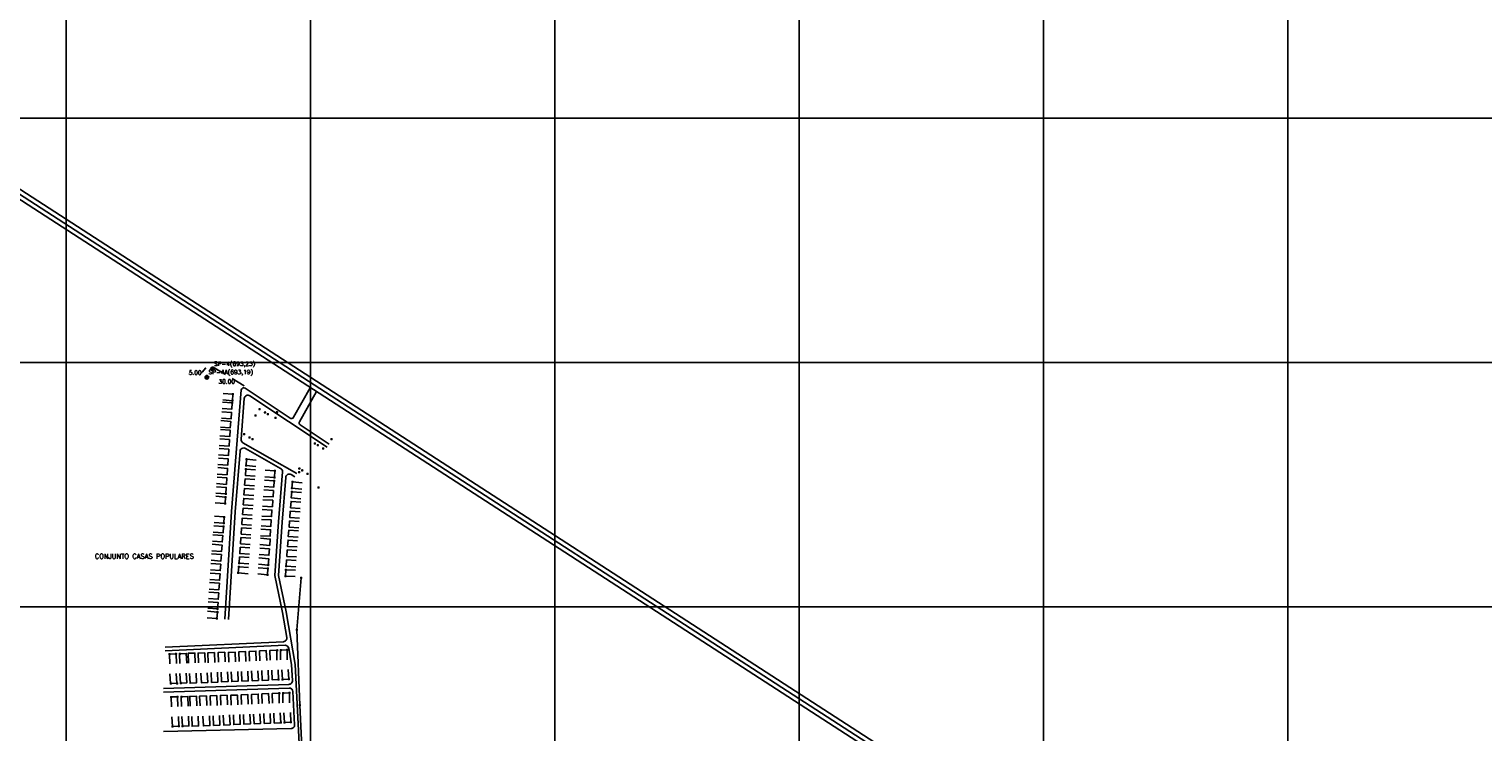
# Model space of a CAD drawing. Extents: x 539028 to 544996, y 8596245 to 8601028.
# Tile 39 of 41: x 542615 to 543805, y 8598461 to 8599036. Entities that reach past the tile are written whole.
import ezdxf
from ezdxf.enums import TextEntityAlignment as Align
from ezdxf.lldxf.tags import DXFTag

# ---------------------------------------------------------------- set-up
doc = ezdxf.new("R2010")
doc.units = 0
doc.header["$MEASUREMENT"] = 0
doc.header["$PDMODE"] = 34
doc.header["$PDSIZE"] = 0.8
for name, color, linetype in [('CASA', 2, 'Continuous'), ('CERCA', 9, 'CERCA_LINE'), ('ESTACAO', 4, 'Continuous'), ('ESTRADA_BARRO', 7, 'DASHED'), ('FUROS DE SONDAGEM', 7, 'Continuous'), ('MALHA', 9, 'Continuous'), ('TXT_NRUA', 2, 'Continuous')]:
    doc.layers.add(name, color=color, linetype=linetype)
doc.styles.add('GEOSIS', font='ROMANS.SHX')
doc.styles.get("Standard").update_dxf_attribs({"font": 'romans.shx'})
doc.linetypes.add('CERCA_LINE', pattern='A,0.5,-0.2,["X",Standard,S=0.1,R=0,X=-0.1,Y=-0.05],-0.25', length=0.95)
tags = doc.linetypes.add('DASHED', pattern=[0.75, 0.5, -0.25]).pattern_tags.tags
tags[6:7] = [DXFTag(74, 4), DXFTag(75, 0), DXFTag(340, '0'), DXFTag(46, 1.0), DXFTag(50, 0.0), DXFTag(44, 0.0), DXFTag(45, 0.0)]
tags[4:5] = [DXFTag(74, 4), DXFTag(75, 0), DXFTag(340, '0'), DXFTag(46, 1.0), DXFTag(50, 0.0), DXFTag(44, 0.0), DXFTag(45, 0.0)]
doc.dimstyles.get("Standard").update_dxf_attribs({"dimtxt": 0.18, "dimasz": 0.18, "dimexe": 0.18, "dimexo": 0.0625, "dimgap": 0.09, "dimtad": 0, "dimtih": 1, "dimtoh": 1, "dimdec": 4, "dimzin": 0, "dimdsep": 46, "dimtxsty": 'Standard', "dimcen": 0.09, "dimadec": 0, "dimazin": 0, "dimtfac": 1, "dimtdec": 4, "dimtofl": 0, "dimtmove": 0, "dimatfit": 3, "dimfxl": 0, "dimtolj": 1, "dimtzin": 0, "dimarcsym": 0})

# ---------------------------------------------------------------- blocks, each defined once
blk = doc.blocks.new('Furos de sondagem')
at = {"linetype": 'Continuous'}
h = blk.add_hatch(color=256, dxfattribs=at)
edge = h.paths.add_edge_path()
edge.add_line((-0.299046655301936, -1.894648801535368), (-0.299046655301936, 0.6137704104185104))
edge.add_line((-0.299046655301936, 0.6137704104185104), (-2.810820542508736, 0.6137704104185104))
edge.add_ellipse((-0.3170485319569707, 0.5991013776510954), major_axis=(1.763393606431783, 1.763393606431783), ratio=0.9999999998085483, start_angle=134.6629748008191, end_angle=225.4135994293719)
at = {"layer": 'FUROS DE SONDAGEM'}
h = blk.add_hatch(color=256, dxfattribs=at)
edge = h.paths.add_edge_path()
edge.add_ellipse((-0.3170485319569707, 0.5991013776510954), major_axis=(1.763393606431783, 1.763393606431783), ratio=0.9999999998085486, start_angle=315.3370251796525, end_angle=404.5864005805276)
edge.add_line((-0.299046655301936, 3.092851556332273), (-0.299046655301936, 0.6137704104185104))
edge.add_line((-0.299046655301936, 0.6137704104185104), (2.176723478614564, 0.6137704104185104))
for p, q in [((-3.150069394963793, 0.6137704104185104), (2.503654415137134, 0.6137704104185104)), ((-0.299046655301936, 3.461369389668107), (-0.299046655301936, -2.185560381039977))]:
    blk.add_line(p, q)
blk.add_ellipse((-0.3170485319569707, 0.5991013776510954), major_axis=(1.763393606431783, 1.763393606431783), ratio=0.9999999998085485)
blk.add_attdef('QUAL_É_O_FURO?', (1.886926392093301, 4.823938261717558), '', height=3.216954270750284)
blk = doc.blocks.new('*D65')
at = {"layer": 'Defpoints', "color": 0}
for p in [(542756.7411344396, 8598755.006224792), (542756.7411344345, 8598755.006224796), (542759.8317271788, 8598758.936649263)]:
    blk.add_point(p, dxfattribs=at)
at = {"layer": 'FUROS DE SONDAGEM', "color": 0, "lineweight": -2}
for p, q in [((542756.6298730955, 8598754.864729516), (542756.4498730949, 8598754.864729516)), ((542756.6920041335, 8598755.044857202), (542756.5996391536, 8598755.117486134)), ((542756.7411344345, 8598755.006224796), (542756.6298730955, 8598754.864729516)), ((542759.7204658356, 8598758.795153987), (542756.8523957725, 8598755.147720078)), ((542759.7825968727, 8598758.975281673), (542759.6902318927, 8598759.047910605))]:
    blk.add_line(p, q, dxfattribs=at)
at = {"layer": 'FUROS DE SONDAGEM', "color": 0}
for points in [[(542756.8288132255, 8598755.166263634), (542756.8759783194, 8598755.12917652), (542756.7411344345, 8598755.006224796)], [(542759.6968832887, 8598758.813697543), (542759.7440483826, 8598758.77661043), (542759.8317271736, 8598758.936649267)]]:
    blk.add_solid(points, dxfattribs=at)
at = {"layer": 'FUROS DE SONDAGEM', "color": 0, "insert": (542751.026539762, 8598754.864729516), "char_height": 3.5, "attachment_point": 5}
blk.add_mtext('\\A1;5.00', dxfattribs=at)

msp = doc.modelspace()

# ---------------------------------------------------------------- linework, layer by layer
at = {"layer": 'CASA'}
for points in [[(542773.4541254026, 8598730.838314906), (542781.4325020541, 8598730.250517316), (542781.0439020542, 8598724.975917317), (542773.0655254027, 8598725.563714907)], [(542773.9777254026, 8598737.777814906), (542781.9561020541, 8598737.190017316), (542781.5675020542, 8598731.915417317), (542773.5891254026, 8598732.503214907)], [(542772.8466254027, 8598722.870714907), (542780.8250020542, 8598722.282917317), (542780.4364020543, 8598717.008317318), (542772.4580254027, 8598717.596114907)], [(542771.690225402, 8598708.449314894), (542779.6686020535, 8598707.861517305), (542779.2800020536, 8598702.586917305), (542771.3016254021, 8598703.174714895)], [(542772.1482254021, 8598715.567414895), (542780.1266020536, 8598714.979617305), (542779.7380020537, 8598709.705017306), (542771.7596254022, 8598710.292814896)], [(542770.6050254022, 8598692.783114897), (542778.5834020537, 8598692.195317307), (542778.1948020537, 8598686.920717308), (542770.2164254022, 8598687.508514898)], [(542771.1476254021, 8598700.616214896), (542779.1260020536, 8598700.028417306), (542778.7374020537, 8598694.753817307), (542770.7590254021, 8598695.341614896)], [(542770.0624254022, 8598684.950014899), (542778.0408020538, 8598684.362217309), (542777.6522020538, 8598679.08761731), (542769.6738254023, 8598679.6754149)], [(542801.0798914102, 8598683.290540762), (542793.1035020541, 8598683.904717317), (542792.7073020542, 8598678.759217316), (542800.6836914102, 8598678.145040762)], [(542768.9772254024, 8598669.283814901), (542776.9556020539, 8598668.696017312), (542776.567002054, 8598663.421417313), (542768.5886254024, 8598664.009214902)], [(542769.5198254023, 8598677.1169149), (542777.4982020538, 8598676.52911731), (542777.1096020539, 8598671.254517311), (542769.1312254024, 8598671.8423149)], [(542800.4522510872, 8598675.358445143), (542792.4713020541, 8598675.910217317), (542792.1153585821, 8598670.761775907), (542800.096307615, 8598670.210003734)], [(542808.3534803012, 8598674.929096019), (542816.3393020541, 8598674.453017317), (542816.0227020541, 8598669.142317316), (542808.0368803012, 8598669.618396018)], [(542768.4346254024, 8598661.450714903), (542776.413002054, 8598660.862917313), (542776.024402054, 8598655.588317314), (542768.0460254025, 8598656.176114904)], [(542799.312944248, 8598659.360044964), (542791.3319952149, 8598659.911817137), (542790.9760517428, 8598654.763375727), (542798.957000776, 8598654.211603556)], [(542799.8825976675, 8598667.359245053), (542791.9016486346, 8598667.911017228), (542791.5457051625, 8598662.762575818), (542799.5266541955, 8598662.210803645)], [(542807.1480803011, 8598658.850296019), (542815.133902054, 8598658.374217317), (542814.817302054, 8598653.063517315), (542806.8314803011, 8598653.539596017)], [(542807.7507803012, 8598666.889696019), (542815.7366020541, 8598666.413617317), (542815.4200020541, 8598661.102917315), (542807.4341803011, 8598661.578996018)], [(542838.0681781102, 8598656.791385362), (542830.0921020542, 8598657.409617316), (542829.6934020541, 8598652.265817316), (542837.6694781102, 8598651.647585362)], [(542838.6648781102, 8598664.747485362), (542830.6888020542, 8598665.365717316), (542830.2901020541, 8598660.221917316), (542838.2661781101, 8598659.603685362)], [(542767.8920254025, 8598653.617614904), (542775.870402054, 8598653.029817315), (542775.4818020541, 8598647.755217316), (542767.5034254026, 8598648.343014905)], [(542798.7432908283, 8598651.360844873), (542790.7623417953, 8598651.912617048), (542790.4063983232, 8598646.76417564), (542798.3873473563, 8598646.212403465)], [(542806.5453803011, 8598650.810896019), (542814.531202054, 8598650.334817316), (542814.214602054, 8598645.024117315), (542806.228780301, 8598645.500196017)], [(542837.4714781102, 8598648.835285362), (542829.4954020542, 8598649.453517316), (542829.0967020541, 8598644.309717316), (542837.0727781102, 8598643.691485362)], [(542766.8742254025, 8598637.422214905), (542774.852602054, 8598636.834417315), (542774.4640020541, 8598631.559817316), (542766.4856254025, 8598632.147614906)], [(542797.2673429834, 8598630.11078733), (542789.2847979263, 8598630.63896761), (542789.6240059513, 8598635.765518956), (542797.6065510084, 8598635.237338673)], [(542798.1736374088, 8598643.361644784), (542790.1926883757, 8598643.91341696), (542789.8367449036, 8598638.76497555), (542797.8176939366, 8598638.213203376)], [(542805.339980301, 8598634.732096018), (542813.3258020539, 8598634.256017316), (542813.0092020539, 8598628.945317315), (542805.023380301, 8598629.421396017)], [(542805.942680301, 8598642.771496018), (542813.928502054, 8598642.295417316), (542813.6119020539, 8598636.984717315), (542805.626080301, 8598637.460796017)], [(542836.2780781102, 8598632.923085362), (542828.3020020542, 8598633.541317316), (542827.9033020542, 8598628.397517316), (542835.8793781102, 8598627.779285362)], [(542836.8747781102, 8598640.879185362), (542828.8987020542, 8598641.497417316), (542828.5000020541, 8598636.353617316), (542836.4760781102, 8598635.735385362)], [(542765.568325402, 8598622.151314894), (542773.5467020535, 8598621.563517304), (542773.1581020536, 8598616.288917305), (542765.179725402, 8598616.876714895)], [(542766.2667254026, 8598629.454614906), (542774.2451020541, 8598628.866817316), (542773.8565020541, 8598623.592217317), (542765.8781254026, 8598624.180014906)], [(542796.6970190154, 8598622.155649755), (542788.7144739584, 8598622.683830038), (542789.0536819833, 8598627.810381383), (542797.0362270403, 8598627.2822011)], [(542804.7372803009, 8598626.692696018), (542812.7231020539, 8598626.216617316), (542812.4065020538, 8598620.905917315), (542804.4206803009, 8598621.381996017)], [(542835.4947402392, 8598625.329857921), (542827.6322020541, 8598625.802017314), (542827.2521020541, 8598620.594017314), (542835.2424402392, 8598620.20095792)], [(542765.025725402, 8598614.318214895), (542773.0041020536, 8598613.730417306), (542772.6155020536, 8598608.455817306), (542764.6371254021, 8598609.043614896)], [(542795.5563710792, 8598606.245374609), (542787.5738260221, 8598606.773554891), (542787.9130340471, 8598611.900106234), (542795.8955791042, 8598611.371925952)], [(542796.1266950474, 8598614.200512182), (542788.1441499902, 8598614.728692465), (542788.4833580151, 8598619.85524381), (542796.4659030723, 8598619.327063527)], [(542803.8836050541, 8598611.219166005), (542811.8566020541, 8598610.562417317), (542811.4312020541, 8598605.398017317), (542803.4582050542, 8598606.054766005)], [(542804.4988050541, 8598619.236666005), (542812.4718020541, 8598618.579917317), (542812.0464020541, 8598613.415517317), (542804.0734050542, 8598614.072266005)], [(542834.3379402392, 8598609.206457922), (542826.4754020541, 8598609.678617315), (542826.0953020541, 8598604.470617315), (542834.0856402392, 8598604.077557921)], [(542834.9163402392, 8598617.268157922), (542827.0538020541, 8598617.740317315), (542826.6737020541, 8598612.532317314), (542834.6640402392, 8598612.13925792)], [(542763.9405254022, 8598598.652014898), (542771.9189020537, 8598598.064217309), (542771.5303020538, 8598592.78961731), (542763.5519254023, 8598593.377414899)], [(542764.4831254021, 8598606.485114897), (542772.4615020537, 8598605.897317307), (542772.0729020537, 8598600.622717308), (542764.0945254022, 8598601.210514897)], [(542794.9860471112, 8598598.290237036), (542787.0035020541, 8598598.818417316), (542787.342710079, 8598603.944968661), (542795.3252551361, 8598603.416788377)], [(542803.2684050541, 8598603.201666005), (542811.2414020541, 8598602.544917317), (542810.8160020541, 8598597.380517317), (542802.8430050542, 8598598.037266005)], [(542833.7595402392, 8598601.144757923), (542825.8970020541, 8598601.616917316), (542825.5169020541, 8598596.408917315), (542833.5072402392, 8598596.015857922)], [(542763.3979254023, 8598590.8189149), (542771.3763020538, 8598590.23111731), (542770.9877020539, 8598584.95651731), (542763.0093254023, 8598585.5443149)], [(542794.319583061, 8598590.25204924), (542786.3435020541, 8598590.870217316), (542786.7405020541, 8598595.992617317), (542794.716583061, 8598595.37444924)], [(542802.6532050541, 8598595.184166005), (542810.6262020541, 8598594.527417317), (542810.2008020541, 8598589.363017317), (542802.2278050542, 8598590.019766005)], [(542833.1811402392, 8598593.083057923), (542825.3186020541, 8598593.555217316), (542824.9385020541, 8598588.347217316), (542832.9288402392, 8598587.954157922)], [(542762.3127254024, 8598575.152714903), (542770.291102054, 8598574.564917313), (542769.902502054, 8598569.290317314), (542761.9241254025, 8598569.878114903)], [(542762.8553254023, 8598582.985814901), (542770.8337020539, 8598582.398017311), (542770.4451020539, 8598577.123417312), (542762.4667254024, 8598577.711214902)], [(542761.7701254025, 8598567.319614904), (542769.748502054, 8598566.731817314), (542769.3599020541, 8598561.457217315), (542761.3815254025, 8598562.045014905)], [(542761.2275254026, 8598559.486514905), (542769.2059020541, 8598558.898717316), (542768.8173020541, 8598553.624117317), (542760.8389254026, 8598554.211914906)], [(542770.0902360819, 8598517.744794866), (542769.7451017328, 8598525.737346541), (542775.2573554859, 8598525.97537667), (542775.6024898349, 8598517.982824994)], [(542778.5613634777, 8598517.892020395), (542778.2162291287, 8598525.88457207), (542783.7284828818, 8598526.122602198), (542784.0736172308, 8598518.130050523)], [(542787.0746067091, 8598518.274181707), (542786.72947236, 8598526.266733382), (542792.2417261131, 8598526.50476351), (542792.5868604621, 8598518.512211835)], [(542795.5878499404, 8598518.656343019), (542795.2427155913, 8598526.648894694), (542800.7549693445, 8598526.886924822), (542801.1001036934, 8598518.894373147)], [(542804.1010931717, 8598519.03850433), (542803.7559588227, 8598527.031056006), (542809.2682125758, 8598527.269086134), (542809.6133469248, 8598519.276534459)], [(542812.4282627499, 8598519.414798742), (542812.269202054, 8598527.413217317), (542817.785502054, 8598527.522917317), (542817.9445627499, 8598519.524498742)], [(542820.94366275, 8598519.731198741), (542820.784602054, 8598527.729617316), (542826.3009020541, 8598527.839317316), (542826.45996275, 8598519.840898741)], [(542730.3067180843, 8598516.49104342), (542730.0095654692, 8598524.485522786), (542735.3687654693, 8598524.684722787), (542735.6659180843, 8598516.690243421)], [(542738.5647848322, 8598516.733691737), (542738.2196504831, 8598524.726243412), (542743.7319042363, 8598524.96427354), (542744.0770385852, 8598516.971721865)], [(542745.6090396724, 8598517.081031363), (542745.2639053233, 8598525.073583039), (542750.7761590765, 8598525.311613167), (542751.1212934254, 8598517.319061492)], [(542753.6923368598, 8598517.243110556), (542753.3472025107, 8598525.235662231), (542758.8594562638, 8598525.47369236), (542759.2045906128, 8598517.481140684)], [(542761.6556625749, 8598517.420625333), (542761.3105282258, 8598525.413177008), (542766.822781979, 8598525.651207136), (542767.167916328, 8598517.65865546)], [(542735.5931723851, 8598508.618069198), (542735.9798020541, 8598500.627417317), (542730.7468020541, 8598500.374217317), (542730.3601723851, 8598508.364869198)], [(542743.7882723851, 8598508.8462692), (542744.1749020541, 8598500.855617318), (542738.9419020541, 8598500.602417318), (542738.5552723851, 8598508.5930692)], [(542751.7252723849, 8598508.851169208), (542752.1119020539, 8598500.860517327), (542746.8789020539, 8598500.607317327), (542746.4922723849, 8598508.597969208)], [(542760.9713723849, 8598509.206169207), (542761.3580020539, 8598501.215517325), (542756.1250020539, 8598500.962317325), (542755.7383723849, 8598508.952969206)], [(542769.261172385, 8598509.537969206), (542769.647802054, 8598501.547317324), (542764.414802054, 8598501.294117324), (542764.028172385, 8598509.284769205)], [(542777.550972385, 8598509.869769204), (542777.937602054, 8598501.879117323), (542772.704602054, 8598501.625917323), (542772.317972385, 8598509.616569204)], [(542785.840772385, 8598510.201569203), (542786.227402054, 8598502.210917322), (542780.994402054, 8598501.957717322), (542780.607772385, 8598509.948369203)], [(542794.130572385, 8598510.533369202), (542794.517202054, 8598502.54271732), (542789.284202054, 8598502.28951732), (542788.897572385, 8598510.280169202)], [(542802.4203723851, 8598510.865169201), (542802.8070020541, 8598502.87451732), (542797.574002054, 8598502.62131732), (542797.1873723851, 8598510.6119692)], [(542810.7101723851, 8598511.1969692), (542811.0968020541, 8598503.206317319), (542805.8638020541, 8598502.953117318), (542805.4771723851, 8598510.9437692)], [(542818.9999723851, 8598511.528769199), (542819.3866020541, 8598503.538117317), (542814.1536020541, 8598503.284917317), (542813.7669723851, 8598511.275569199)], [(542827.2897723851, 8598511.860569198), (542827.6764020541, 8598503.869917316), (542822.4434020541, 8598503.616717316), (542822.0567723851, 8598511.607369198)], [(542763.565562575, 8598482.240825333), (542763.2204282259, 8598490.233377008), (542768.7326819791, 8598490.471407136), (542769.077816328, 8598482.47885546)], [(542772.000136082, 8598482.564994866), (542771.6550017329, 8598490.557546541), (542777.167255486, 8598490.79557667), (542777.512389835, 8598482.803024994)], [(542780.4712634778, 8598482.712220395), (542780.1261291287, 8598490.70477207), (542785.6383828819, 8598490.942802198), (542785.9835172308, 8598482.950250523)], [(542788.9845067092, 8598483.094381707), (542788.6393723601, 8598491.086933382), (542794.1516261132, 8598491.32496351), (542794.4967604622, 8598483.332411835)], [(542797.4977499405, 8598483.476543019), (542797.1526155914, 8598491.469094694), (542802.6648693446, 8598491.707124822), (542803.0100036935, 8598483.714573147)], [(542806.0109931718, 8598483.85870433), (542805.6658588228, 8598491.851256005), (542811.1781125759, 8598492.089286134), (542811.5232469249, 8598484.096734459)], [(542814.33816275, 8598484.234998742), (542814.1791020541, 8598492.233417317), (542819.6954020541, 8598492.343117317), (542819.85446275, 8598484.344698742)], [(542822.85356275, 8598484.551398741), (542822.6945020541, 8598492.549817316), (542828.2108020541, 8598492.659517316), (542828.36986275, 8598484.661098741)], [(542731.5986546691, 8598481.349837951), (542731.3015020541, 8598489.344317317), (542736.6607020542, 8598489.543517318), (542736.9578546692, 8598481.549037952)], [(542739.856721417, 8598481.592486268), (542739.511587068, 8598489.585037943), (542745.0238408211, 8598489.823068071), (542745.3689751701, 8598481.830516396)], [(542746.9395836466, 8598481.862636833), (542746.5944492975, 8598489.855188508), (542752.1067030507, 8598490.093218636), (542752.4518373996, 8598482.10066696)], [(542755.022880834, 8598482.024716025), (542754.6777464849, 8598490.0172677), (542760.190000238, 8598490.255297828), (542760.535134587, 8598482.262746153)], [(542737.2734723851, 8598473.355369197), (542737.6601020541, 8598465.364717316), (542732.4271020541, 8598465.111517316), (542732.0404723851, 8598473.102169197)], [(542745.4685723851, 8598473.583569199), (542745.8552020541, 8598465.592917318), (542740.6222020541, 8598465.339717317), (542740.2355723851, 8598473.330369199)], [(542753.405572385, 8598473.588469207), (542753.7922020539, 8598465.597817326), (542748.5592020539, 8598465.344617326), (542748.1725723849, 8598473.335269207)], [(542762.6516723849, 8598473.943469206), (542763.0383020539, 8598465.952817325), (542757.8053020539, 8598465.699617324), (542757.4186723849, 8598473.690269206)], [(542770.941472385, 8598474.275269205), (542771.328102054, 8598466.284617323), (542766.095102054, 8598466.031417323), (542765.708472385, 8598474.022069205)], [(542779.231272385, 8598474.607069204), (542779.617902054, 8598466.616417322), (542774.384902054, 8598466.363217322), (542773.998272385, 8598474.353869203)], [(542787.521072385, 8598474.938869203), (542787.907702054, 8598466.948217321), (542782.674702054, 8598466.695017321), (542782.288072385, 8598474.685669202)], [(542795.810872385, 8598475.270669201), (542796.197502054, 8598467.28001732), (542790.964502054, 8598467.02681732), (542790.577872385, 8598475.017469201)], [(542804.1006723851, 8598475.6024692), (542804.4873020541, 8598467.611817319), (542799.2543020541, 8598467.358617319), (542798.8676723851, 8598475.3492692)], [(542812.3904723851, 8598475.9342692), (542812.7771020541, 8598467.943617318), (542807.5441020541, 8598467.690417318), (542807.1574723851, 8598475.681069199)], [(542820.6802723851, 8598476.266069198), (542821.0669020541, 8598468.275417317), (542815.8339020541, 8598468.022217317), (542815.4472723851, 8598476.012869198)], [(542828.9700723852, 8598476.597869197), (542829.3567020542, 8598468.607217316), (542824.1237020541, 8598468.354017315), (542823.7370723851, 8598476.344669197)]]:
    msp.add_lwpolyline(points, dxfattribs=at)
for p in [(542781.4325020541, 8598730.250517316, 693.8137), (542781.5782020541, 8598732.042217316, 693.7969), (542781.9561020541, 8598737.190017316, 693.8006), (542800.4179020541, 8598719.812217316, 694.4206), (542803.8198020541, 8598725.055217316, 694.7091), (542808.1893020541, 8598722.311217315, 694.789), (542810.6006020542, 8598720.843417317, 694.8777), (542816.7867020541, 8598717.789117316, 694.7712), (542818.0147020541, 8598722.482717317, 694.9025), (542791.0899020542, 8598704.611517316, 694.3196), (542795.5878020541, 8598701.760817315, 694.4098), (542797.9135020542, 8598700.353517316, 694.4619), (542848.9908020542, 8598696.953017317, 695.4206), (542851.3339020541, 8598695.407917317, 695.3891), (542855.7622020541, 8598692.725917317, 695.7598), (542862.6452020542, 8598700.514617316, 695.2654), (542793.1035020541, 8598683.904717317, 694.1431), (542792.4713020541, 8598675.910217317, 693.9953), (542792.7073020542, 8598678.759217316, 694.1487), (542816.0227020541, 8598669.142317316, 694.445), (542816.3393020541, 8598674.453017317, 694.4632), (542836.2232020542, 8598673.452517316, 695.0059), (542836.3107020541, 8598676.361317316, 694.8871), (542838.7265020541, 8598674.884617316, 695.0514), (542843.0691020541, 8598672.129917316, 695.2281), (542815.7366020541, 8598666.413617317, 694.4785), (542830.0921020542, 8598657.409617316, 694.9908), (542830.2901020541, 8598660.221917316, 695.0846), (542830.6888020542, 8598665.365717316, 694.9013), (542775.4818020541, 8598647.755217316, 693.5116), (542775.9193020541, 8598652.905817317, 693.4829), (542776.0882020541, 8598655.549317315, 693.4775), (542774.7635020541, 8598636.619817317, 693.3823), (542774.2451020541, 8598628.866817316, 693.4793), (542774.4640020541, 8598631.559817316, 693.5867), (542787.0035020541, 8598598.818417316, 694.1309), (542810.8160020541, 8598597.380517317, 694.6272), (542786.3435020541, 8598590.870217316, 694.2712), (542786.7405020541, 8598595.992617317, 694.0956), (542810.2008020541, 8598589.363017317, 694.8878), (542810.6262020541, 8598594.527417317, 694.7952), (542824.9385020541, 8598588.347217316, 695.4433), (542825.1908020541, 8598593.476117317, 695.3849), (542825.3186020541, 8598593.555217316, 695.3851), (542825.4543020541, 8598596.430217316, 695.3582), (542825.5169020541, 8598596.408917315, 695.3085), (542769.3599020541, 8598561.457217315, 694.365), (542768.8173020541, 8598553.624117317, 694.3433), (542769.2059020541, 8598558.898717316, 694.4086), (542818.1891020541, 8598527.521517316, 694.5414), (542821.1419020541, 8598527.658317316, 694.5456), (542826.3009020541, 8598527.839317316, 694.7111), (542730.0465020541, 8598524.408017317, 692.8397), (542735.3241020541, 8598524.579117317, 692.9487), (542738.5701020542, 8598524.710117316, 692.9422), (542819.3454020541, 8598503.532917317, 693.9219), (542822.4246020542, 8598503.610517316, 694.1335), (542827.6055020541, 8598503.830317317, 694.394), (542731.0115020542, 8598500.306517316, 692.8888), (542736.2869020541, 8598500.450417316, 692.9411), (542739.3688020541, 8598500.656817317, 692.9911), (542739.7448020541, 8598489.554817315, 693.0315), (542819.9287020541, 8598492.390217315, 694.0721), (542823.0465020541, 8598492.487317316, 694.2331), (542828.2108020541, 8598492.659517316, 694.4403), (542731.4802020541, 8598489.243917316, 692.9568), (542736.6624020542, 8598489.452317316, 693.0347), (542821.0554020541, 8598468.336017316, 694.191), (542824.2161020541, 8598468.400417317, 694.295), (542829.3567020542, 8598468.607217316, 694.5105), (542732.4574020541, 8598465.100617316, 693.246), (542737.6601020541, 8598465.364717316, 693.2787), (542740.7057020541, 8598465.434117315, 693.2931)]:
    msp.add_point(p, dxfattribs=at)
at = {"layer": 'CERCA'}
msp.add_lwpolyline([(542844.6812020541, 8598315.726817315), (542836.8211020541, 8598482.586817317), (542834.3137020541, 8598544.234717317), (542837.7403020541, 8598586.936617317)], dxfattribs=at)
for p in [(542851.9297020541, 8598660.932817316, 695.1904), (542837.7403020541, 8598586.936617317, 695.6913), (542834.3137020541, 8598544.234717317, 695.8654), (542836.8211020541, 8598482.586817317, 694.6787)]:
    msp.add_point(p, dxfattribs=at)
at = {"layer": 'ESTACAO'}
for points in [[(542474.2760005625, 8598982.772317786), (542477.9631020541, 8598980.303717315), (543644.0771724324, 8598225.906221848)], [(542478.5611994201, 8598988.327338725), (542481.8116583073, 8598986.151080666), (543647.879409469, 8598231.783550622)]]:
    msp.add_lwpolyline(points, dxfattribs=at)
at = {"layer": 'ESTACAO', "color": 7, "linetype": 'DASHED'}
msp.add_lwpolyline([(542476.4185999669, 8598985.549828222), (542479.8873801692, 8598983.227398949), (543645.9782909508, 8598228.844886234)], dxfattribs=at)
at = {"layer": 'ESTRADA_BARRO'}
for p, q in [((542788.5699121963, 8598700.36383015), (542791.2547555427, 8598733.68420682)), ((542795.910951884, 8598735.938216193), (542858.9794421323, 8598693.827274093)), ((542834.2401491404, 8598672.227830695), (542790.069526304, 8598697.519454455)), ((542820.9690796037, 8598676.36972022), (542792.2521133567, 8598692.812746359)), ((542783.7839870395, 8598640.96787726), (542787.771110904, 8598690.450268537)), ((542819.3547296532, 8598632.64522606), (542822.4697194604, 8598673.538432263)), ((542822.346874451, 8598632.428008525), (542825.1358942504, 8598669.041920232)), ((542832.7494549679, 8598669.624403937), (542829.6179224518, 8598671.41748579)), ((542775.3525498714, 8598553.042604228), (542780.7914170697, 8598641.180757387)), ((542778.3468542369, 8598552.857830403), (542783.7839870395, 8598640.96787726)), ((542816.3215078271, 8598588.698176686), (542819.3547296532, 8598632.64522606)), ((542819.3428962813, 8598588.904657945), (542822.346874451, 8598632.428008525)), ((542822.6118316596, 8598558.50201818), (542816.3215078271, 8598588.698176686)), ((542825.5593199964, 8598559.063250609), (542819.3428962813, 8598588.904657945)), ((542826.131211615, 8598538.114291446), (542822.6118316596, 8598558.50201818)), ((542833.0060202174, 8598515.924603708), (542825.5593199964, 8598559.063250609)), ((542726.3915747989, 8598530.155237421), (542823.3125891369, 8598534.607131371)), ((542726.5292293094, 8598527.158397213), (542824.580285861, 8598531.662197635)), ((542830.018783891, 8598515.593630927), (542827.6742173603, 8598529.175677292)), ((542830.6575978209, 8598502.764603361), (542830.018783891, 8598515.593630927)), ((542836.496989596, 8598445.816955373), (542833.0060202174, 8598515.924603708)), ((542724.9620399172, 8598496.197988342), (542827.7610344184, 8598499.617062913)), ((542725.0617641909, 8598493.19964629), (542828.0092420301, 8598496.623659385)), ((542832.4576711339, 8598466.614499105), (542831.1052539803, 8598493.774515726)), ((542725.024235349, 8598460.973490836), (542829.5329168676, 8598463.46615367))]:
    msp.add_line(p, q, dxfattribs=at)
for points in [[(542780.7914170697, 8598641.180757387), (542788.8112033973, 8598740.710698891, -0.5722671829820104), (542791.9153342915, 8598742.213371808), (542828.7146593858, 8598717.642397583, 0.4362419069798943), (542831.566723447, 8598718.32220162), (542845.2181101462, 8598742.494516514)], [(542860.6453301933, 8598696.322232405), (542837.0543944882, 8598712.073941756, -0.3925230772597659), (542836.4235145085, 8598714.720748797), (542850.4425262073, 8598739.54401201)]]:
    msp.add_lwpolyline(points, format="xyb", dxfattribs=at)
for centre, start, end in [((542794.245063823, 8598733.443257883), 56.26889364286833, 175.3932523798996), ((542790.7614191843, 8598690.2093196), 60.20501154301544, 175.3932523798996), ((542791.5602204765, 8598700.122881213), 175.3932523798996, 240.2050115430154), ((542819.4783854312, 8598673.766293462), 355.6439764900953, 60.20501154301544), ((542828.1272282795, 8598668.814059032), 60.20501154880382, 175.6439764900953), ((542823.1749346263, 8598537.60397158), 272.6299308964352, 9.794018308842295), ((542824.7179403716, 8598528.665357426), 9.794018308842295, 92.62993089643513), ((542827.6613101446, 8598502.615404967), 271.9049442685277, 2.850655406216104), ((542828.1089663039, 8598493.625317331), 2.850655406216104, 91.90494426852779), ((542829.4613834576, 8598466.46530071), 271.3663169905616, 2.850655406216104)]:
    msp.add_arc(centre, 3, start, end, dxfattribs=at)
at = {"layer": 'FUROS DE SONDAGEM'}
for p, q in [((542765.6833021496, 8598759.496439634), (542765.7436233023, 8598759.597274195)), ((542765.805686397, 8598759.35039736), (542775.8658241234, 8598753.332231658)), ((542791.2417407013, 8598744.134065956), (542781.1816029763, 8598750.152231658)), ((542791.4282963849, 8598744.095294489), (542791.4886175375, 8598744.19612905))]:
    msp.add_line(p, q, dxfattribs=at)
for points in [[(542765.821087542, 8598759.376142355), (542765.7902852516, 8598759.324652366), (542765.6512164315, 8598759.44280423)], [(542791.2571418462, 8598744.159810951), (542791.2263395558, 8598744.108320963), (542791.3962106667, 8598744.041659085)]]:
    msp.add_solid(points, dxfattribs=at)
at = {"layer": 'MALHA'}
for p, q in [((542645.5129020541, 8601028.274717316), (542645.5129020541, 8596264.108717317)), ((542845.5129020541, 8601028.274717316), (542845.5129020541, 8596264.108717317)), ((543045.5129020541, 8601028.274717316), (543045.5129020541, 8596264.108717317)), ((543245.5129020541, 8601028.274717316), (543245.5129020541, 8596264.108717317)), ((543445.5129020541, 8601028.274717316), (543445.5129020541, 8596264.108717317)), ((543645.5129020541, 8601028.274717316), (543645.5129020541, 8596264.108717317)), ((539050.3069020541, 8598963.104717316), (544995.7000020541, 8598963.104717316)), ((539050.3069020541, 8598763.104717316), (544995.7000020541, 8598763.104717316)), ((539050.3069020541, 8598563.104717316), (544995.7000020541, 8598563.104717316))]:
    msp.add_line(p, q, dxfattribs=at)

# ---------------------------------------------------------------- block references
at = {"layer": 'FUROS DE SONDAGEM'}
ref = msp.add_blockref('Furos de sondagem', (542765.2902133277, 8598757.521015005), dxfattribs=dict(at, xscale=0.5850000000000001, yscale=0.5850000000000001, zscale=0.5850000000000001))
ref.add_attrib('QUAL_É_O_FURO?', 'SP-4(693,23)', (542766.3940652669, 8598760.34301889), dxfattribs={"layer": '0', "height": 3.5})
ref = msp.add_blockref('Furos de sondagem', (542760.806110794, 8598750.718654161), dxfattribs=dict(at, xscale=0.5850000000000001, yscale=0.5850000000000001, zscale=0.5850000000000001))
ref.add_attrib('QUAL_É_O_FURO?', 'SP-4A(693,19)', (542761.9099627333, 8598753.540658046), dxfattribs={"layer": '0', "height": 3.5})

# ---------------------------------------------------------------- texts
at = {"layer": 'FUROS DE SONDAGEM', "insert": (542776.841261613, 8598747.609977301), "char_height": 3.5, "attachment_point": 5}
msp.add_mtext('\\A1;30.00', dxfattribs=at)
at = {"layer": 'TXT_NRUA', "style": 'GEOSIS'}
msp.add_text('CONJUNTO CASAS POPULARES', height=4, dxfattribs=at).set_placement((542668.8826931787, 8598601.360904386), align=Align.BOTTOM_LEFT)

# ---------------------------------------------------------------- dimensions: what is measured, and where the dimension line sits
at = {"layer": 'FUROS DE SONDAGEM'}
dim = msp.add_aligned_dim(p1=(542759.8317271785, 8598758.936649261), p2=(542756.7411344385, 8598755.00622479), distance=-6.656937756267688e-09, dimstyle='Standard', override={"dimtxt": 3.5, "dimdec": 2}, dxfattribs=at)
dim.commit()
dim.dimension.update_dxf_attribs({"geometry": '*D65', "text_midpoint": (542751.026539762, 8598754.864729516)})

doc.saveas('drawing.dxf')
